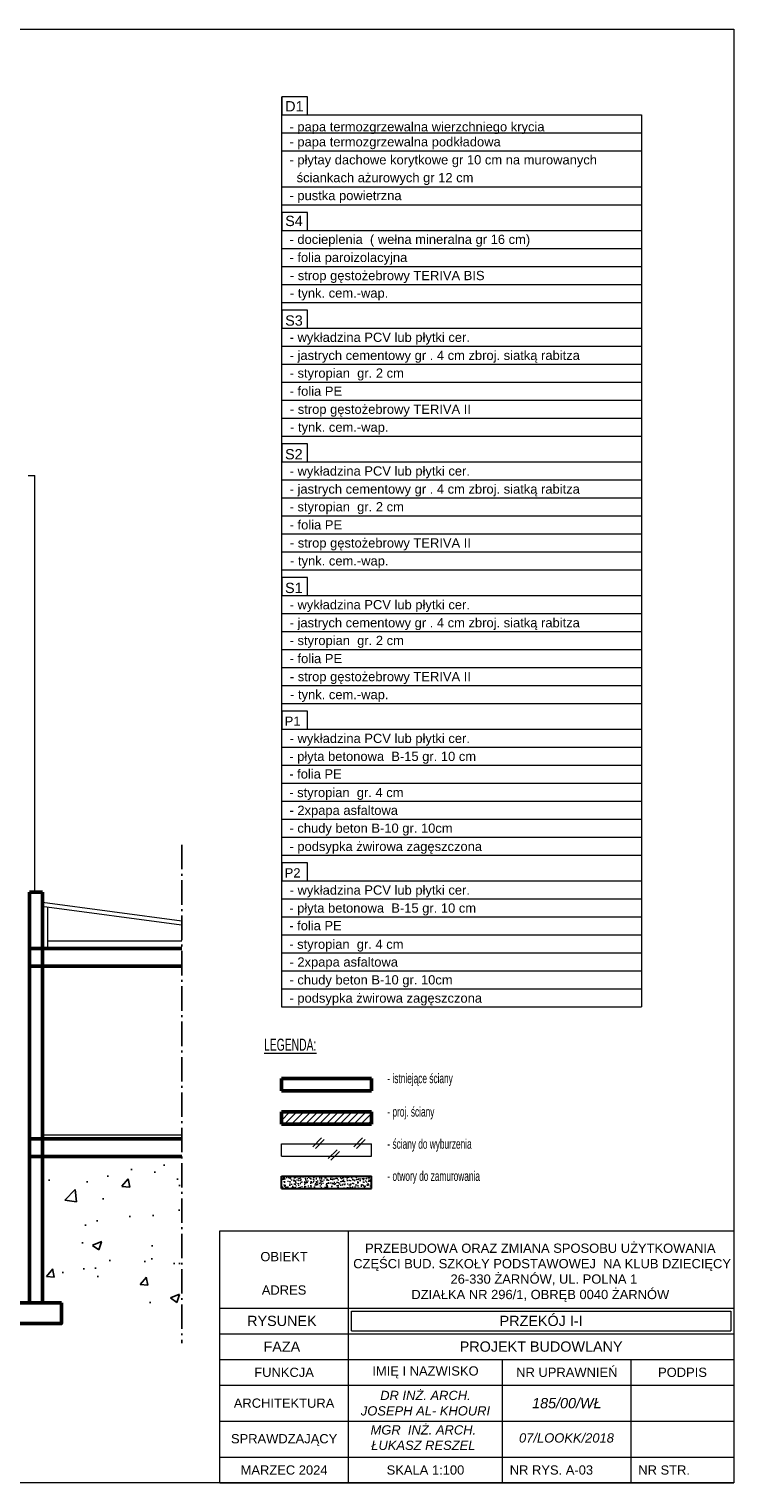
# Model space of a CAD drawing. Header units: millimetres. Extents: x 168402 to 202341, y 205146 to 229271.
# Tile 40 of 56: x 188815 to 190186, y 205426 to 208254. Entities that reach past the tile are written whole.
import ezdxf

# ---------------------------------------------------------------- set-up
doc = ezdxf.new("R2010")
doc.units = ezdxf.units.MM
doc.linetypes.add('AM_DIN_G_W050x2', pattern=[6.875, 4.75, -0.875, 0.375, -0.875])
doc.layers.get('0').update_dxf_attribs({"lineweight": 0})
for name, color, linetype, lineweight in [('kreskowanie', 9, 'Continuous', 5), ('linia - gruba - projektowana', 170, 'Continuous', 50), ('linia - kreskowanie', 9, 'Continuous', 5), ('linia - rzut - gruba - istn.', 250, 'Continuous', 50), ('linia - ściany do wyburzenia', 9, 'Continuous', 5), ('LINIA CIENKA', 7, 'Continuous', 13), ('LINIA ŚCIANA PROJEKTOWANA', 150, 'Continuous', 30), ('OPISY', 251, 'Continuous', 9)]:
    doc.layers.add(name, color=color, linetype=linetype, lineweight=lineweight)
doc.styles.add('simplex', font='arial.ttf')
doc.styles.get("Standard").update_dxf_attribs({"font": 'ARIALN.TTF', "width": 0.75})

# ---------------------------------------------------------------- blocks, each defined once
blk = doc.blocks.new('G$C2A3AD980')
at = {"layer": 'kreskowanie'}
h = blk.add_hatch(dxfattribs=at)
h.set_pattern_fill('ANSI31', color=252, scale=3)
h.set_pattern_definition([(45, (-194528.292, -220605.846), (-6.7351921, 6.7351921), [])])
h.paths.add_polyline_path([(16175, 721.6), (16175, 697.6), (16349.9, 697.6), (16349.9, 721.6)])
at = {"layer": 'linia - kreskowanie'}
h = blk.add_hatch(dxfattribs=at)
h.set_pattern_fill('AR-CONC', color=252, scale=2, style=0)
h.set_pattern_definition([(50, (-216426.797, -98140.449), (14.34520365, -1.2550427), [1.5, -16.5]), (355, (-216426.797, -98140.449), (-2.7750267, 15.0438427), [1.2, -13.2]), (100.4514, (-216425.602, -98140.553), (11.5701876, 13.78879084), [1.2748038, -14.0228422]), (46.1842, (-216426.797, -98136.449), (21.344821, -3.3103803), [2.25, -24.75]), (96.6356, (-216425.018, -98136.725), (18.6932541, 19.4823574), [1.9122058, -21.03426]), (351.1842, (-216426.797, -98136.449), (18.6932389, 19.482372), [1.8, -19.8]), (21, (-216424.797, -98137.449), (11.93814104, -8.0523778), [1.5, -16.5]), (326, (-216424.797, -98137.449), (4.8663066, 14.5030009), [1.2, -13.2]), (71.4514, (-216423.802, -98138.12), (16.8044526, 6.4506099), [1.2748038, -14.0228422]), (37.5, (-216426.797, -98140.449), (0.24319711, 6.65787708), [0, -13.04, 0, -13.4, 0, -13.25]), (7.5, (-216426.797, -98140.449), (5.26139075, 7.88823424), [0, -7.64, 0, -12.74, 0, -5.05]), (327.5, (-216431.257, -98140.449), (10.67644872, -0.45109743), [0, -5, 0, -15.6, 0, -20.7]), (317.5, (-216433.257, -98140.449), (11.6637234, 2.00209965), [0, -6.5, 0, -10.36, 0, -14.7])])
h.paths.add_polyline_path([(16349.9, 596.8), (16175, 596.8), (16175, 572.8), (16349.9, 572.8)])
at = {"layer": 'linia - ściany do wyburzenia', "lineweight": -3, "ltscale": 1.2}
h = blk.add_hatch(dxfattribs=at)
h.set_pattern_fill('AR-CONC', color=252)
h.set_pattern_definition([(50, (-194528.29, -200489.04), (182.18467, -15.939086), [19.05, -209.55]), (355, (-194528.3, -200489.04), (-35.24342, 191.05685), [15.24, -167.64058]), (100.451445, (-194513.11, -200490.37), (146.94125, 175.11775), [16.19001, -178.09024]), (46.1842, (-194528.3, -200438.24), (271.07904, -42.04233), [28.575, -314.325]), (96.63556, (-194505.7, -200441.75), (237.40413, 247.42612), [24.28502, -267.1356]), (351.18415, (-194528.3, -200438.24), (237.40413, 247.42612), [22.85997, -251.45973]), (21, (-194502.89, -200450.94), (151.61439, -102.2652), [19.05, -209.55]), (326, (-194502.9, -200450.94), (61.80203, 184.18797), [15.24, -167.64]), (71.451445, (-194490.26, -200459.46), (213.41642, 81.92277), [16.19001, -178.08994]), (37.5, (-194528.29, -200489.04), (3.088603, 84.555039), [0, -165.608, 0, -170.18, 0, -168.275]), (7.5, (-194528.29, -200489.04), (66.819663, 100.180575), [0, -97.028, 0, -161.798, 0, -64.135]), (327.5, (-194584.934, -200489.04), (135.590595, -5.728744), [0, -63.5, 0, -198.12, 0, -262.89]), (317.5, (-194610.33, -200489.04), (148.12918, 25.42649), [0, -82.55, 0, -131.572, 0, -186.69])])
h.paths.add_polyline_path([(15981.4, 635), (15710, 635), (15710, 350), (15981.4, 350)])
at = {"layer": 'linia - gruba - projektowana', "color": 252}
for p, q in [((15685, 1149), (15710, 1149)), ((15685, 350), (15685, 1149)), ((15710, 1149), (15710, 350)), ((15682.5, 1039), (15981.4, 1039)), ((15682.5, 1005), (15981.4, 1005)), ((16175, 786.8), (16349.9, 786.8)), ((16175, 762.8), (16175, 786.8)), ((16349.9, 762.8), (16349.9, 786.8)), ((16175, 762.8), (16349.9, 762.8)), ((15683, 669), (15981.4, 669)), ((15683, 635), (15981.4, 635))]:
    blk.add_line(p, q, dxfattribs=at)
blk.add_lwpolyline([(15747, 350), (15577, 350), (15577, 310), (15747, 310)], close=True, dxfattribs=at)
at = {"layer": 'linia - rzut - gruba - istn.', "color": 252}
for p, q in [((16175, 721.6), (16349.9, 721.6)), ((16175, 697.6), (16175, 721.6)), ((16349.9, 697.6), (16349.9, 721.6)), ((16175, 697.6), (16349.9, 697.6))]:
    blk.add_line(p, q, dxfattribs=at)
at = {"layer": 'linia - ściany do wyburzenia', "color": 252}
for p, q in [((16175, 659.5), (16349.9, 659.5)), ((16175, 635.5), (16175, 659.5)), ((16236, 653.9), (16253.1, 671)), ((16241, 650.5), (16258.1, 667.6)), ((16315.6, 653.9), (16332.7, 671)), ((16320.6, 650.5), (16337.8, 667.6)), ((16349.9, 635.5), (16349.9, 659.5)), ((16175, 635.5), (16349.9, 635.5)), ((16265.9, 630.9), (16283, 648)), ((16270.9, 627.5), (16288, 644.6))]:
    blk.add_line(p, q, dxfattribs=at)
at = {"layer": 'LINIA CIENKA', "color": 252}
for p, q in [((16175.4, 925.7), (16175.4, 2695.7)), ((15682.5, 1959), (15695, 1959)), ((15695, 1149), (15695, 1959)), ((15980.3, 1084.9), (15708.9, 1121.1)), ((15981.4, 1092.8), (15710, 1129)), ((15710, 1039), (15710, 1114.9)), ((15719.8, 1119.6), (15720, 1039)), ((15720, 1054), (15981.4, 1054)), ((15710, 677), (15981.4, 677)), ((16055, 490), (17055, 490))]:
    blk.add_line(p, q, dxfattribs=at)
at = {"layer": 'LINIA CIENKA', "color": 252, "linetype": 'AM_DIN_G_W050x2', "lineweight": -3, "ltscale": 10}
blk.add_line((15981.4, 1240.8), (15981.4, 271.7), dxfattribs=at)
at = {"layer": 'LINIA CIENKA', "color": 252}
blk.add_lwpolyline([(13225, 0), (13225, 2827.4), (17055, 2827.4), (17055, 0)], close=True, dxfattribs=at)
at = {"layer": 'LINIA ŚCIANA PROJEKTOWANA', "color": 252}
for p, q in [((16175, 596.8), (16349.9, 596.8)), ((16175, 572.8), (16175, 596.8)), ((16349.9, 572.8), (16349.9, 596.8)), ((16175, 572.8), (16349.9, 572.8))]:
    blk.add_line(p, q, dxfattribs=at)
at = {"layer": 'OPISY', "color": 252}
for p, q in [((16175, 2660.7), (16875, 2660.7)), ((16875, 2660.7), (16875, 925.7)), ((16175, 2625.7), (16875, 2625.7)), ((16175, 2590.7), (16875, 2590.7)), ((16175, 2520.7), (16875, 2520.7)), ((16175, 2485.7), (16875, 2485.7)), ((16175, 2485.7), (16875, 2485.7)), ((16175, 2435.7), (16875, 2435.7)), ((16175, 2400.7), (16875, 2400.7)), ((16175, 2365.7), (16875, 2365.7)), ((16175, 2365.7), (16875, 2365.7)), ((16175, 2330.7), (16875, 2330.7)), ((16175, 2330.7), (16875, 2330.7)), ((16175, 2295.7), (16875, 2295.7)), ((16175, 2245.7), (16875, 2245.7)), ((16175.4, 2210.7), (16875, 2210.7)), ((16175.4, 2175.7), (16875, 2175.7)), ((16175.4, 2175.7), (16875, 2175.7)), ((16175.4, 2140.7), (16875, 2140.7)), ((16175.4, 2140.7), (16875, 2140.7)), ((16175.4, 2105.7), (16875, 2105.7)), ((16175.4, 2105.7), (16875, 2105.7)), ((16175.4, 2070.7), (16875, 2070.7)), ((16175, 2035.7), (16875, 2035.7)), ((16175.4, 2035.7), (16875, 2035.7)), ((16175, 1985.7), (16875, 1985.7)), ((16175.4, 1950.7), (16875, 1950.7)), ((16175.4, 1915.7), (16875, 1915.7)), ((16175.4, 1915.7), (16875, 1915.7)), ((16175.4, 1880.7), (16875, 1880.7)), ((16175.4, 1880.7), (16875, 1880.7)), ((16175.4, 1845.7), (16875, 1845.7)), ((16175.4, 1845.7), (16875, 1845.7)), ((16175.4, 1810.7), (16875, 1810.7)), ((16175, 1775.7), (16875, 1775.7)), ((16175.4, 1775.7), (16875, 1775.7)), ((16175, 1725.7), (16875, 1725.7)), ((16175.4, 1690.7), (16875, 1690.7)), ((16175.4, 1655.7), (16875, 1655.7)), ((16175.4, 1655.7), (16875, 1655.7)), ((16175.4, 1620.7), (16875, 1620.7)), ((16175.4, 1620.7), (16875, 1620.7)), ((16175.4, 1585.7), (16875, 1585.7)), ((16175.4, 1585.7), (16875, 1585.7)), ((16175.4, 1550.7), (16875, 1550.7)), ((16175, 1515.7), (16875, 1515.7)), ((16175.4, 1515.7), (16875, 1515.7)), ((16175, 1465.7), (16875, 1465.7)), ((16175, 1430.7), (16875, 1430.7)), ((16175, 1395.7), (16875, 1395.7)), ((16175, 1360.7), (16875, 1360.7)), ((16175, 1325.7), (16875, 1325.7)), ((16175, 1290.7), (16875, 1290.7)), ((16175, 1255.7), (16875, 1255.7)), ((16175, 1220.7), (16875, 1220.7)), ((16175, 1170.7), (16875, 1170.7)), ((16175, 1135.7), (16875, 1135.7)), ((16175, 1100.7), (16875, 1100.7)), ((16175, 1065.7), (16875, 1065.7)), ((16175, 1030.7), (16875, 1030.7)), ((16175, 995.7), (16875, 995.7)), ((16175, 960.7), (16875, 960.7)), ((16175, 925.7), (16875, 925.7)), ((16055, 0), (16055, 490)), ((16305, 0), (16305, 490)), ((17055, 420), (17055, 0)), ((16055, 340), (17055, 340)), ((16311, 296), (16311, 334)), ((16311, 334), (17049, 334)), ((17049, 334), (17049, 296)), ((16055, 290), (17055, 290)), ((16311, 296), (17049, 296)), ((16055, 240), (17055, 240)), ((16605, 0), (16605, 240)), ((16855, 0), (16855, 240)), ((16055, 190), (17055, 190)), ((16055, 120), (17055, 120)), ((16055, 50), (17055, 50)), ((16055, 0), (17055, 0))]:
    blk.add_line(p, q, dxfattribs=at)
for points in [[(16175.4, 2660.7), (16225.4, 2660.7), (16225.4, 2695.7), (16175.4, 2695.7)], [(16175.4, 2435.7), (16225.4, 2435.7), (16225.4, 2470.7), (16175.4, 2470.7)], [(16175.4, 2435.7), (16225.4, 2435.7), (16225.4, 2470.7), (16175.4, 2470.7)], [(16175.4, 2245.7), (16225.4, 2245.7), (16225.4, 2280.7), (16175.4, 2280.7)], [(16175.4, 1985.7), (16225.4, 1985.7), (16225.4, 2020.7), (16175.4, 2020.7)], [(16175.4, 1725.7), (16225.4, 1725.7), (16225.4, 1760.7), (16175.4, 1760.7)], [(16175.4, 1465.7), (16225.4, 1465.7), (16225.4, 1500.7), (16175.4, 1500.7)], [(16175.4, 1465.7), (16225.4, 1465.7), (16225.4, 1500.7), (16175.4, 1500.7)], [(16175.4, 1170.7), (16225.4, 1170.7), (16225.4, 1205.7), (16175.4, 1205.7)], [(16175.4, 1170.7), (16225.4, 1170.7), (16225.4, 1205.7), (16175.4, 1205.7)]]:
    blk.add_lwpolyline(points, close=True, dxfattribs=at)
at = {"layer": 'LINIA CIENKA', "color": 252, "style": 'simplex'}
for s, height, p in [('D1', 20, (16182.2, 2667.3)), ('- papa termozgrzewalna wierzchniego krycia', 18, (16190.5, 2628.5)), ('- papa termozgrzewalna podkładowa', 18, (16190.5, 2599.2)), ('- płytay dachowe korytkowe gr 10 cm na murowanych', 18, (16190.5, 2564.2)), ('  ściankach ażurowych gr 12 cm', 18, (16190.5, 2529.5)), ('- pustka powietrzna', 18, (16190.5, 2494.7)), ('S4', 20, (16182.2, 2444.3)), ('- docieplenia  ( wełna mineralna gr 16 cm)', 18, (16190.5, 2409.5)), ('- folia paroizolacyjna', 18, (16190.5, 2374.4)), ('- strop gęstożebrowy TERIVA BIS', 18, (16191.3, 2339.1)), ('- tynk. cem.-wap.', 18, (16191.3, 2305.1)), ('S3', 20, (16182.2, 2250.6)), ('- wykładzina PCV lub płytki cer. ', 18, (16190.8, 2219)), ('- jastrych cementowy gr . 4 cm zbroj. siatką rabitza ', 18, (16190.8, 2183.9)), ('- styropian  gr. 2 cm', 18, (16190.8, 2149.4)), ('- folia PE', 18, (16190.8, 2114.3)), ('- strop gęstożebrowy TERIVA II', 18, (16191.3, 2079.1)), ('- tynk. cem.-wap.', 18, (16191.7, 2044.2)), ('S2', 20, (16181.9, 1990.6)), ('- wykładzina PCV lub płytki cer. ', 18, (16190.8, 1959)), ('- jastrych cementowy gr . 4 cm zbroj. siatką rabitza ', 18, (16190.8, 1923.9)), ('- styropian  gr. 2 cm', 18, (16190.8, 1889.4)), ('- folia PE', 18, (16190.8, 1854.3)), ('- strop gęstożebrowy TERIVA II', 18, (16191.3, 1819.1)), ('- tynk. cem.-wap.', 18, (16191.7, 1784.2)), ('S1', 20, (16181.9, 1730.6)), ('- wykładzina PCV lub płytki cer. ', 18, (16190.8, 1699)), ('- jastrych cementowy gr . 4 cm zbroj. siatką rabitza ', 18, (16190.8, 1663.9)), ('- styropian  gr. 2 cm', 18, (16190.8, 1629.4)), ('- folia PE', 18, (16190.8, 1594.3)), ('- strop gęstożebrowy TERIVA II', 18, (16191.3, 1559.1)), ('- tynk. cem.-wap.', 18, (16191.7, 1524.2)), ('- wykładzina PCV lub płytki cer. ', 18, (16190.8, 1439)), ('- płyta betonowa  B-15 gr. 10 cm', 18, (16190.1, 1404)), ('- wykładzina PCV lub płytki cer. ', 18, (16190.8, 1144)), ('- płyta betonowa  B-15 gr. 10 cm', 18, (16190.1, 1109))]:
    blk.add_text(s, height=height, dxfattribs=at).set_placement(p)
at = {"layer": 'LINIA CIENKA', "color": 252, "insert": (16141, 864), "char_height": 30, "width": 1849.102, "attachment_point": 1}
blk.add_mtext('{\\H0.78125x;\\LLEGENDA:\\H0.64x;\\P\\P\\pxsm1;\\H1.5x;\\l^I^I\\H0.83333x;- istniejące ściany\\P\\P^I^I- proj. ściany\\P\\P^I^I- ściany do wyburzenia\\P\\P^I^I- otwory do zamurowania}', dxfattribs=at)
at = {"layer": 'OPISY', "color": 252, "style": 'simplex'}
for s, p in [('P1', (16181.2, 1472.4)), ('- folia PE', (16190.1, 1369.8)), ('- styropian  gr. 4 cm', (16190.1, 1333.7)), ('- 2xpapa asfaltowa', (16190.5, 1299.1)), ('- chudy beton B-10 gr. 10cm ', (16190.5, 1264.4)), ('- podsypka żwirowa zagęszczona', (16190.5, 1228.9)), ('P2', (16181.2, 1177.4)), ('- folia PE', (16190.1, 1074.8)), ('- styropian  gr. 4 cm', (16190.1, 1038.7)), ('- 2xpapa asfaltowa', (16190.5, 1004.1)), ('- chudy beton B-10 gr. 10cm ', (16190.5, 969.4)), ('- podsypka żwirowa zagęszczona', (16190.5, 933.9))]:
    blk.add_text(s, height=18, dxfattribs=at).set_placement(p)
at = {"layer": 'OPISY', "color": 252, "attachment_point": 5, "style": 'simplex'}
for s, insert, char_height, width in [('\\A1;PRZEBUDOWA ORAZ ZMIANA SPOSOBU UŻYTKOWANIA\\P CZĘŚCI BUD. SZKOŁY PODSTAWOWEJ  NA KLUB DZIECIĘCY  \\P  26-330 ŻARNÓW, UL. POLNA 1\\PDZIAŁKA NR 296/1, OBRĘB 0040 ŻARNÓW', (16678.4, 408.7), 18, 879.644), ('\\pxqc;OBIEKT', (16180, 440), 18, 250), ('\\pxqc;\\PADRES', (16180, 390), 18, 250), ('\\pxqc;RYSUNEK', (16175.7, 315), 20, 241.342), ('\\pxqc;PRZEKÓJ I-I', (16680, 315), 20, 738), ('\\pxqc;FAZA', (16175.7, 265), 20, 241.342), ('\\pxqc;PROJEKT BUDOWLANY', (16680, 265), 20, 738), ('\\pxqc;IMIĘ I NAZWISKO', (16455, 215), 18, 300), ('\\pxqc;NR UPRAWNIEŃ', (16730, 215), 18, 250), ('\\pxqc;FUNKCJA', (16180, 215), 18, 250), ('\\pxqc;PODPIS', (16955, 215), 18, 200), ('\\pxqc;{\\fArial|b0|i1|c238|p34;DR INŻ. ARCH. \\PJOSEPH AL- KHOURI}', (16455, 155), 18, 300), ('\\pxqc;ARCHITEKTURA', (16180, 155), 18, 250), ('\\pxqc;{\\fArial|b0|i1|c238|p34;185/00/WŁ}', (16730, 155), 20, 250), ('\\pxqc;{\\fArial|b0|i1|c238|p34;MGR  INŻ. ARCH. \\PŁUKASZ RESZEL}', (16450.9, 88), 18, 300), ('SPRAWDZAJĄCY', (16180.1, 83.3), 18, 300), ('\\pxqc;{\\fArial|b0|i1|c238|p34;07/LOOKK/2018}', (16729.3, 87.4), 18, 300), ('\\pxqc;MARZEC 2024', (16180, 25), 18, 250), ('\\pxqc;SKALA 1:100', (16455, 25), 18, 300), ('\\pxql;  NR RYS. A-03', (16730, 25), 18, 250), ('\\pxql;  NR STR.', (16955, 25), 18, 200)]:
    blk.add_mtext(s, dxfattribs=dict(at, insert=insert, char_height=char_height, width=width))

msp = doc.modelspace()

# ---------------------------------------------------------------- block references
at = {"ltscale": 4}
msp.add_blockref('G$C2A3AD980', (173130.7, 205426.2), dxfattribs=at)

doc.saveas('drawing.dxf')
